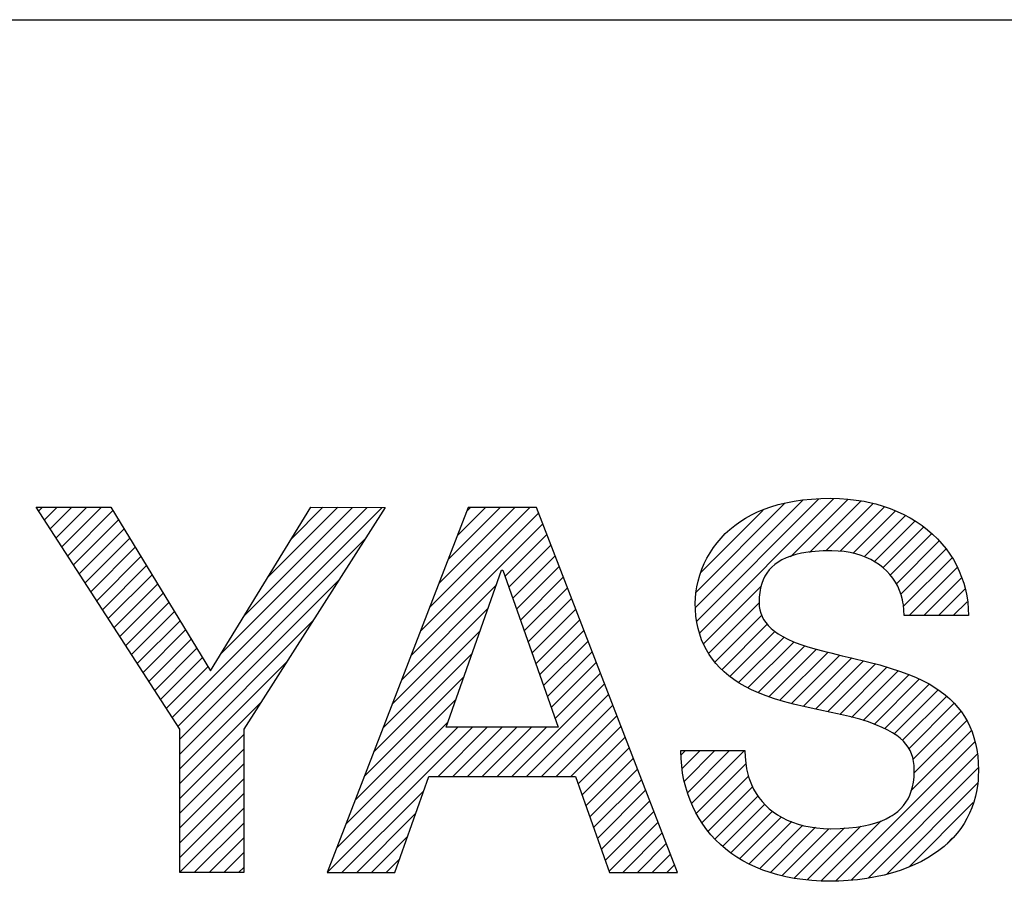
# Model space of a CAD drawing. Header units: millimetres. Extents: x 0 to 594, y 0 to 420.
# Tile 6 of 112: x 224 to 244, y 25 to 42. Entities that reach past the tile are written whole.
import ezdxf

# ---------------------------------------------------------------- set-up
doc = ezdxf.new("R2010")
doc.units = ezdxf.units.MM
doc.header["$LTSCALE"] = 0.257233
doc.layers.add('NoLayerName_001', color=7, linetype='Continuous')

msp = doc.modelspace()

# ---------------------------------------------------------------- linework, layer by layer
at = {"layer": 'NoLayerName_001', "color": 7, "linetype": 'Continuous', "lineweight": 25}
for p, q in [((35.3557, 42.4268), (579.8331, 42.4268)), ((238.0251, 30.4909), (240.2076, 32.6734)), ((238.0403, 30.8061), (239.8367, 32.6025)), ((238.0515, 30.2173), (240.5279, 32.6937)), ((238.1136, 29.9794), (240.8389, 32.7047)), ((239.957, 31.5228), (241.1186, 32.6844)), ((240.3431, 31.609), (241.3893, 32.6551)), ((240.6754, 31.6412), (241.6355, 32.6013)), ((224.638, 32.527), (226.1547, 32.527)), ((227.5509, 28.0202), (224.638, 32.527)), ((224.6863, 32.4523), (224.7611, 32.527)), ((224.8041, 32.2701), (225.0611, 32.527)), ((224.9219, 32.0878), (225.3611, 32.527)), ((225.0397, 31.9056), (225.6611, 32.527)), ((225.1574, 31.7234), (225.9611, 32.527)), ((225.2752, 31.5412), (226.195, 32.4609)), ((226.1547, 32.527), (228.1784, 29.2034)), ((227.3952, 28.2611), (231.6596, 32.5255)), ((228.1784, 29.2034), (230.2116, 32.5263)), ((228.4005, 29.5664), (231.3597, 32.5257)), ((231.7234, 32.5254), (228.8502, 28.0244)), ((228.8735, 30.3394), (231.0599, 32.5258)), ((229.3464, 31.1123), (230.7601, 32.526)), ((229.8194, 31.8853), (230.4603, 32.5262)), ((230.2116, 32.5263), (231.7234, 32.5254)), ((233.4107, 32.5254), (230.5482, 25.1121)), ((232.4364, 30.0023), (234.8403, 32.4061)), ((232.6251, 30.491), (234.6596, 32.5255)), ((232.8138, 30.9797), (234.3596, 32.5255)), ((233.0025, 31.4684), (234.0596, 32.5255)), ((233.1912, 31.9571), (233.7596, 32.5255)), ((233.3799, 32.4458), (233.4596, 32.5254)), ((234.7941, 32.5255), (233.4107, 32.5254)), ((237.6581, 25.113), (234.7941, 32.5255)), ((238.1345, 31.2003), (239.4041, 32.4699)), ((240.967, 31.6328), (241.8676, 32.5334)), ((241.2202, 31.586), (242.0846, 32.4504)), ((225.393, 31.3589), (226.3085, 32.2745)), ((241.4528, 31.5186), (242.2909, 32.3567)), ((241.6567, 31.4225), (242.4791, 32.2449)), ((225.5108, 31.1767), (226.422, 32.088)), ((232.2477, 29.5136), (234.9239, 32.1897)), ((241.8293, 31.2951), (242.6605, 32.1263)), ((225.6285, 30.9945), (226.5356, 31.9015)), ((227.513, 28.0789), (231.3065, 31.8724)), ((234.1591, 31.125), (235.0075, 31.9733)), ((241.9808, 31.1466), (242.8211, 31.9869)), ((242.1069, 30.9727), (242.9769, 31.8427)), ((225.7463, 30.8123), (226.6491, 31.7151)), ((234.2373, 30.9032), (235.0911, 31.7569)), ((242.192, 30.7578), (243.1094, 31.6752)), ((225.8641, 30.63), (226.7626, 31.5286)), ((234.3154, 30.6813), (235.1747, 31.5406)), ((242.2434, 30.5092), (243.2367, 31.5025)), ((225.9819, 30.4478), (226.8762, 31.3421)), ((232.9629, 28.064), (234.0891, 31.2476)), ((234.0891, 31.2476), (234.1159, 31.2476)), ((234.1159, 31.2476), (235.2375, 28.064)), ((234.3936, 30.4595), (235.2583, 31.3242)), ((242.364, 30.3298), (243.339, 31.3048)), ((226.0997, 30.2656), (226.9897, 31.1557)), ((227.5509, 27.8168), (230.777, 31.0429)), ((234.4718, 30.2376), (235.3419, 31.1078)), ((242.6636, 30.3294), (243.4314, 31.0972)), ((226.2174, 30.0834), (227.1032, 30.9692)), ((232.059, 29.0249), (233.9837, 30.9495)), ((234.5499, 30.0158), (235.4255, 30.8914)), ((238.19, 29.7559), (239.3611, 30.927)), ((242.9632, 30.329), (243.4993, 30.865)), ((226.3352, 29.9011), (227.2168, 30.7827)), ((234.6281, 29.7939), (235.5091, 30.675)), ((243.2628, 30.3285), (243.5441, 30.6098)), ((226.453, 29.7189), (227.3303, 30.5962)), ((226.5708, 29.5367), (227.4439, 30.4098)), ((231.8703, 28.5361), (233.8194, 30.4853)), ((234.7062, 29.5721), (235.5927, 30.4586)), ((238.2974, 29.5632), (239.3181, 30.5839)), ((226.6885, 29.3545), (227.5574, 30.2233)), ((227.5509, 27.5168), (230.2475, 30.2134)), ((234.7844, 29.3502), (235.6763, 30.2422)), ((238.4233, 29.3891), (239.3712, 30.337)), ((243.5623, 30.3281), (243.5698, 30.3355)), ((226.8063, 29.1722), (227.6709, 30.0368)), ((231.6816, 28.0474), (233.6552, 30.0211)), ((234.8625, 29.1284), (235.7599, 30.0258)), ((238.564, 29.2298), (239.4852, 30.151)), ((238.7301, 29.0959), (239.6399, 30.0057)), ((226.9241, 28.99), (227.7845, 29.8504)), ((234.9407, 28.9065), (235.8435, 29.8094)), ((238.9012, 28.967), (239.8269, 29.8927)), ((227.0419, 28.8078), (227.898, 29.6639)), ((239.0991, 28.8649), (240.0296, 29.7954)), ((239.2971, 28.7629), (240.249, 29.7148)), ((239.5193, 28.6851), (240.481, 29.6468)), ((227.1597, 28.6256), (228.0115, 29.4774)), ((231.4929, 27.5587), (233.491, 29.5569)), ((235.0189, 28.6847), (235.9272, 29.593)), ((239.7415, 28.6073), (240.7193, 29.5851)), ((239.9786, 28.5444), (240.9599, 29.5257)), ((240.2204, 28.4862), (241.2011, 29.4669)), ((240.4631, 28.4289), (241.4403, 29.4061)), ((227.2774, 28.4433), (228.1251, 29.291)), ((227.5509, 27.2168), (229.718, 29.3839)), ((235.097, 28.4628), (236.0108, 29.3766)), ((240.712, 28.3778), (241.6775, 29.3432)), ((240.9548, 28.3206), (241.9147, 29.2804)), ((241.1951, 28.2609), (242.1401, 29.2059)), ((231.3042, 27.07), (233.3268, 29.0926)), ((235.1752, 28.241), (236.0944, 29.1602)), ((241.434, 28.1998), (242.3592, 29.125)), ((241.6521, 28.1179), (242.5705, 29.0363)), ((234.2967, 27.0625), (236.178, 28.9438)), ((241.8695, 28.0352), (242.7659, 28.9317)), ((242.0565, 27.9223), (242.9532, 28.819)), ((231.1154, 26.5813), (233.1626, 28.6284)), ((234.5967, 27.0625), (236.2616, 28.7274)), ((242.2235, 27.7893), (243.1216, 28.6873)), ((227.5509, 26.9168), (229.1885, 28.5544)), ((234.8967, 27.0625), (236.3452, 28.511)), ((242.3573, 27.623), (243.2762, 28.542)), ((235.1967, 27.0625), (236.4288, 28.2946)), ((242.4427, 27.4084), (243.4147, 28.3804)), ((227.5509, 25.112), (227.5509, 28.0202)), ((228.8502, 28.0244), (228.8502, 25.112)), ((230.5493, 25.1152), (233.4982, 28.064)), ((230.738, 25.6039), (233.1982, 28.064)), ((230.9267, 26.0926), (232.9983, 28.1642)), ((232.7967, 27.0625), (233.7982, 28.064)), ((235.2375, 28.064), (232.9629, 28.064)), ((233.0967, 27.0625), (234.0982, 28.064)), ((233.3967, 27.0625), (234.3982, 28.064)), ((233.6967, 27.0625), (234.6982, 28.064)), ((233.9967, 27.0625), (234.9982, 28.064)), ((235.4967, 27.0625), (236.5124, 28.0782)), ((242.4664, 27.1321), (243.5285, 28.1943)), ((227.5509, 26.6168), (228.8502, 27.9161)), ((235.6441, 26.9099), (236.596, 27.8618)), ((242.4025, 26.7682), (243.6305, 27.9962)), ((227.5509, 26.3168), (228.8502, 27.6161)), ((235.7223, 26.6881), (236.6796, 27.6454)), ((240.8693, 24.935), (243.6978, 27.7636)), ((235.8004, 26.4662), (236.7632, 27.429)), ((237.7327, 27.4985), (237.8201, 27.5859)), ((237.7614, 27.2272), (238.1201, 27.5859)), ((237.7998, 26.9656), (238.4201, 27.5859)), ((237.8701, 26.7359), (238.7201, 27.5859)), ((237.9443, 26.5101), (239.0201, 27.5859)), ((241.1948, 24.9605), (243.7455, 27.5112)), ((227.5509, 26.0168), (228.8502, 27.3161)), ((235.8786, 26.2444), (236.8468, 27.2127)), ((238.0492, 26.315), (239.057, 27.3228)), ((241.5327, 24.9985), (243.7694, 27.2352)), ((227.5509, 25.7168), (228.8502, 27.0161)), ((231.9187, 25.1121), (232.6086, 27.0625)), ((232.6086, 27.0625), (235.5904, 27.0625)), ((235.5904, 27.0625), (236.2771, 25.113)), ((238.1547, 26.1205), (239.103, 27.0688)), ((235.9567, 26.0225), (236.9305, 26.9963)), ((238.2884, 25.9542), (239.1848, 26.8505)), ((241.9126, 25.0783), (243.757, 26.9227)), ((227.5509, 25.4168), (228.8502, 26.7161)), ((230.8463, 25.1121), (232.5056, 26.7714)), ((236.0349, 25.8007), (237.0141, 26.7799)), ((238.4222, 25.788), (239.3001, 26.6659)), ((227.5509, 25.1168), (228.8502, 26.4161)), ((236.113, 25.5788), (237.0977, 26.5635)), ((238.5827, 25.6485), (239.4352, 26.501)), ((242.3629, 25.2287), (243.6671, 26.5328)), ((231.1463, 25.1121), (232.3414, 26.3073)), ((236.1912, 25.357), (237.1813, 26.3471)), ((238.744, 25.5097), (239.5879, 26.3537)), ((238.9299, 25.3957), (239.776, 26.2418)), ((227.8461, 25.112), (228.8502, 26.1161)), ((236.2693, 25.1351), (237.2649, 26.1307)), ((239.1188, 25.2846), (239.9797, 26.1455)), ((239.3302, 25.1959), (240.2052, 26.071)), ((239.5478, 25.1136), (240.4634, 26.0292)), ((239.785, 25.0507), (240.7357, 26.0014)), ((240.0333, 24.9991), (241.0529, 26.0186)), ((240.2976, 24.9633), (241.3845, 26.0502)), ((240.5795, 24.9453), (241.7965, 26.1623)), ((228.1461, 25.112), (228.8502, 25.8161)), ((231.4463, 25.1121), (232.1772, 25.8431)), ((236.5472, 25.113), (237.3485, 25.9143)), ((243.1359, 25.7016), (243.2466, 25.8123)), ((236.8472, 25.113), (237.4321, 25.6979)), ((228.4461, 25.112), (228.8502, 25.5161)), ((237.1472, 25.113), (237.5157, 25.4815)), ((228.7461, 25.112), (228.8502, 25.2161)), ((231.7463, 25.1121), (232.013, 25.3789)), ((237.4472, 25.113), (237.5993, 25.2651)), ((228.8502, 25.112), (227.5509, 25.112)), ((230.5482, 25.1121), (231.9187, 25.1121)), ((236.2771, 25.113), (237.6581, 25.113))]:
    msp.add_line(p, q, dxfattribs=at)
for points in [[(238.0207, 30.5894), (238.0233, 30.6765), (238.0339, 30.7906), (238.0526, 30.9093), (238.0793, 31.0296), (238.1136, 31.1495), (238.1553, 31.2677), (238.204, 31.3831), (238.2594, 31.4951), (238.3213, 31.6032), (238.3896, 31.7071), (238.4642, 31.8065), (238.5449, 31.9015), (238.6317, 31.9917), (238.7248, 32.0773), (238.824, 32.158), (238.9297, 32.2339), (239.0418, 32.3048), (239.1607, 32.3706), (239.2864, 32.4313), (239.4193, 32.4865), (239.5596, 32.5363), (239.7077, 32.5803), (239.8637, 32.6184), (240.028, 32.6502), (240.201, 32.6756), (240.3829, 32.6941), (240.5742, 32.7055), (240.7752, 32.7094), (240.9497, 32.7055), (241.1206, 32.6939), (241.2875, 32.6747), (241.4502, 32.6482), (241.5311, 32.632), (241.6869, 32.5947), (241.8378, 32.5506), (241.9836, 32.4999), (242.1241, 32.4427), (242.259, 32.3795), (242.3881, 32.3103), (242.5113, 32.2355), (242.6283, 32.1554), (242.739, 32.07), (242.8432, 31.9799), (242.9409, 31.8851), (243.0319, 31.7859), (243.1161, 31.6826), (243.1934, 31.5753), (243.2638, 31.4644), (243.3271, 31.35), (243.3832, 31.2322), (243.4322, 31.1113), (243.474, 30.9874), (243.5083, 30.8607), (243.5353, 30.7313), (243.5547, 30.5993), (243.5664, 30.4649), (243.5705, 30.3281), (242.2638, 30.33), (242.2601, 30.441), (242.2488, 30.5474), (242.2404, 30.5988), (242.2302, 30.649), (242.2045, 30.7459), (242.1721, 30.8383), (242.133, 30.9261), (242.0874, 31.0095), (242.0353, 31.0885), (241.9767, 31.163), (241.9118, 31.233), (241.8405, 31.2983), (241.7628, 31.3589), (241.6787, 31.4145), (241.5882, 31.4649), (241.4916, 31.5097), (241.3888, 31.5486), (241.2801, 31.5814), (241.1659, 31.6076), (241.0463, 31.6268), (240.922, 31.6389), (240.7934, 31.6434), (240.7829, 31.6434), (240.6204, 31.6404), (240.4586, 31.6304), (240.3132, 31.6142), (240.1826, 31.5924), (240.0654, 31.5653), (239.9602, 31.5335), (239.8659, 31.4973), (239.7813, 31.4569), (239.7056, 31.4124), (239.6379, 31.3638), (239.5774, 31.311), (239.5498, 31.283), (239.5237, 31.2538), (239.4766, 31.1921), (239.4357, 31.1255), (239.4007, 31.0537), (239.3716, 30.976), (239.3484, 30.8915), (239.3314, 30.7996), (239.3208, 30.6993), (239.3171, 30.5894), (239.321, 30.5157), (239.3324, 30.4451), (239.3511, 30.3774), (239.3772, 30.3121), (239.4107, 30.2488), (239.4521, 30.1873), (239.5018, 30.1272), (239.5604, 30.0686), (239.6286, 30.0112), (239.7071, 29.9552), (239.7969, 29.9005), (239.8988, 29.8474), (240.0137, 29.796), (240.1427, 29.7464), (240.2869, 29.6986), (240.4483, 29.6525), (240.6326, 29.606), (240.633, 29.6059), (240.7752, 29.5707), (241.0069, 29.5122), (241.1903, 29.4685), (241.5168, 29.3902), (241.7673, 29.3253), (241.9812, 29.2635), (242.1707, 29.202), (242.3415, 29.1394), (242.4968, 29.0749), (242.6388, 29.0083), (242.769, 28.9392), (242.8886, 28.8675), (242.9986, 28.793), (243.0996, 28.7156), (243.1924, 28.6351), (243.2775, 28.5514), (243.3553, 28.4642), (243.426, 28.3733), (243.4901, 28.2785), (243.5477, 28.1795), (243.5989, 28.0759), (243.6438, 27.9673), (243.6823, 27.8535), (243.7143, 27.734), (243.7396, 27.6082), (243.7581, 27.476), (243.7695, 27.3369), (243.7733, 27.1905), (243.7694, 27.0507), (243.7646, 26.9827), (243.7579, 26.9161), (243.7391, 26.7867), (243.7132, 26.6621), (243.6803, 26.5421), (243.6405, 26.4266), (243.594, 26.3152), (243.5407, 26.2079), (243.4807, 26.1043), (243.4137, 26.0045), (243.3399, 25.9084), (243.259, 25.8157), (243.1708, 25.7267), (243.0752, 25.6412), (242.972, 25.5594), (242.861, 25.4814), (242.7421, 25.4073), (242.615, 25.3373), (242.4798, 25.2717), (242.3364, 25.2108), (242.1848, 25.1549), (242.0253, 25.1044), (241.8582, 25.0596), (241.6841, 25.021), (241.5036, 24.9889), (241.3178, 24.9637), (241.1281, 24.9458), (240.936, 24.9355), (240.7752, 24.9328), (240.577, 24.9366), (240.3864, 24.9481), (240.2032, 24.9668), (240.0273, 24.9926), (239.8584, 25.0251), (239.6964, 25.0643), (239.5413, 25.1097), (239.3929, 25.1613), (239.251, 25.2188), (239.1157, 25.2821), (238.9866, 25.3509), (238.8638, 25.4253), (238.7471, 25.5051), (238.6365, 25.5901), (238.532, 25.6803), (238.4335, 25.7755), (238.341, 25.8758), (238.2546, 25.9811), (238.1743, 26.0911), (238.1002, 26.206), (238.0324, 26.3255)], [(238.0324, 26.3255), (237.971, 26.4495), (237.9162, 26.578), (237.8681, 26.7106), (237.8268, 26.8472), (237.7927, 26.9875), (237.7657, 27.1313), (237.7462, 27.2781), (237.7343, 27.4275), (237.73, 27.5791), (237.73, 27.5859), (239.0312, 27.5859), (239.0351, 27.457), (239.0464, 27.3342), (239.0649, 27.2174), (239.0903, 27.1063), (239.1056, 27.0528), (239.1224, 27.0007), (239.161, 26.9006), (239.2058, 26.8058), (239.2569, 26.7161), (239.314, 26.6314), (239.3773, 26.5515), (239.4467, 26.4765), (239.5223, 26.4064), (239.6041, 26.3411), (239.6922, 26.2809), (239.7867, 26.2257), (239.8876, 26.1759), (239.9949, 26.1317), (240.1087, 26.0933), (240.2288, 26.0612), (240.3551, 26.0355), (240.4873, 26.0166), (240.6251, 26.0049), (240.7681, 26.0007), (240.7752, 26.0007), (240.9661, 26.0044), (241.1401, 26.0153), (241.2986, 26.0326), (241.4427, 26.0558), (241.5735, 26.0844), (241.692, 26.118), (241.7993, 26.1562), (241.8962, 26.1987), (241.9836, 26.2453), (242.024, 26.2702), (242.0623, 26.296), (242.1327, 26.3504), (242.1954, 26.4086), (242.2509, 26.4706), (242.2999, 26.5368), (242.3425, 26.6074), (242.379, 26.6828), (242.4095, 26.7635), (242.4341, 26.8502), (242.4525, 26.9437), (242.4647, 27.0448), (242.4703, 27.1548), (242.4707, 27.1905), (242.467, 27.2829), (242.4564, 27.3676), (242.439, 27.4462), (242.4151, 27.5196), (242.3843, 27.5889), (242.3663, 27.6223), (242.3465, 27.6549), (242.3012, 27.7177), (242.248, 27.778), (242.1858, 27.8364), (242.1135, 27.8933), (242.0297, 27.9491), (241.9327, 28.0041), (241.8203, 28.0586), (241.6899, 28.1129), (241.5385, 28.1673), (241.3622, 28.2221), (241.156, 28.2779), (240.9135, 28.3352), (240.7845, 28.3629), (240.5335, 28.4144), (240.2514, 28.474), (240.0192, 28.5285), (239.8147, 28.5829), (239.6303, 28.639), (239.4621, 28.6973), (239.3078, 28.7583), (239.1659, 28.822), (239.0351, 28.8887), (238.9146, 28.9584), (238.8035, 29.0311), (238.7013, 29.1068), (238.6073, 29.1857), (238.5212, 29.2678), (238.4424, 29.3533), (238.3708, 29.4424), (238.306, 29.5352), (238.2478, 29.6321), (238.1961, 29.7332), (238.1509, 29.8389), (238.1122, 29.9495), (238.08, 30.0654), (238.0545, 30.1869), (238.0359, 30.3146), (238.0245, 30.4487), (238.0207, 30.5894)]]:
    msp.add_lwpolyline(points, dxfattribs=at)

doc.saveas('drawing.dxf')
